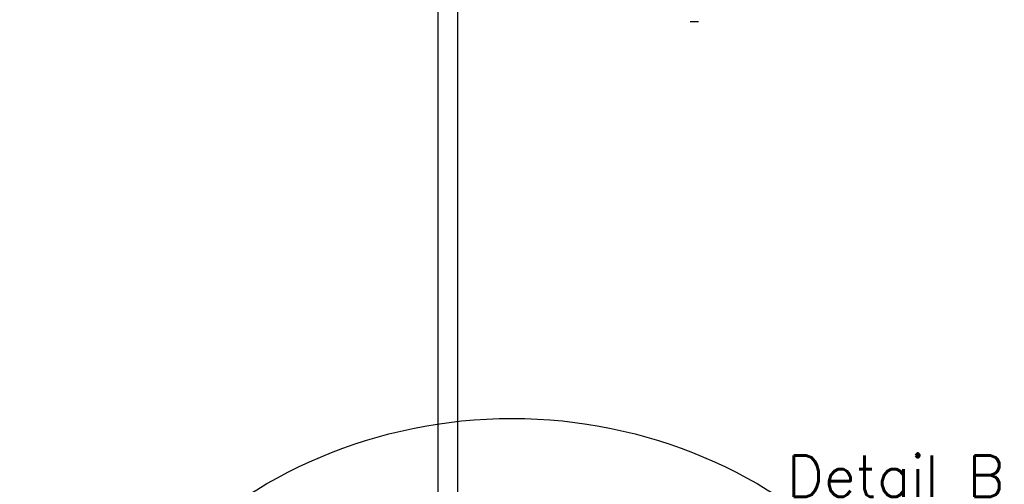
# Model space of a CAD drawing. Extents: x 928609 to 993508, y -1024491 to -979674.
# Tile 26 of 39: x 956045 to 959023, y -1002852 to -1001446. Entities that reach past the tile are written whole.
import ezdxf

# ---------------------------------------------------------------- set-up
doc = ezdxf.new("R2010")
doc.units = 0
doc.layers.get('0').update_dxf_attribs({"linetype": 'CONTINUOUS'})
doc.layers.add('4', color=3, linetype='CONTINUOUS')
doc.layers.add('INSTALLATIE', color=6, linetype='CONTINUOUS')
doc.styles.get("Standard").update_dxf_attribs({"font": 'simplex.shx'})

# ---------------------------------------------------------------- blocks, each defined once
blk = doc.blocks.new('voortstuwer zijaanzicht')
at = {"color": 0}
for p, q in [((-126.9, -3424.7), (-126.9, -221.2)), ((-66.9, -3436.7), (-66.9, -221.2))]:
    blk.add_line(p, q, dxfattribs=at)
at = {"layer": '4'}
blk.add_line((-854.5, -1431.6), (-829.6, -1431.6), dxfattribs=at)

msp = doc.modelspace()

# ---------------------------------------------------------------- linework, layer by layer
at = {"layer": 'INSTALLATIE', "color": 1}
msp.add_circle((957534.314, -1004141.807), 1489.099, dxfattribs=at)

# ---------------------------------------------------------------- block references
at = {"layer": 'INSTALLATIE', "xscale": -1}
msp.add_blockref('voortstuwer zijaanzicht', (957243.596, -1000021.476), dxfattribs=at)

# ---------------------------------------------------------------- texts
at = {"layer": 'INSTALLATIE', "insert": (958365.086, -1002764.606), "char_height": 125, "width": 1297.14057, "attachment_point": 1}
msp.add_mtext('Detail B', dxfattribs=at)

doc.saveas('drawing.dxf')
